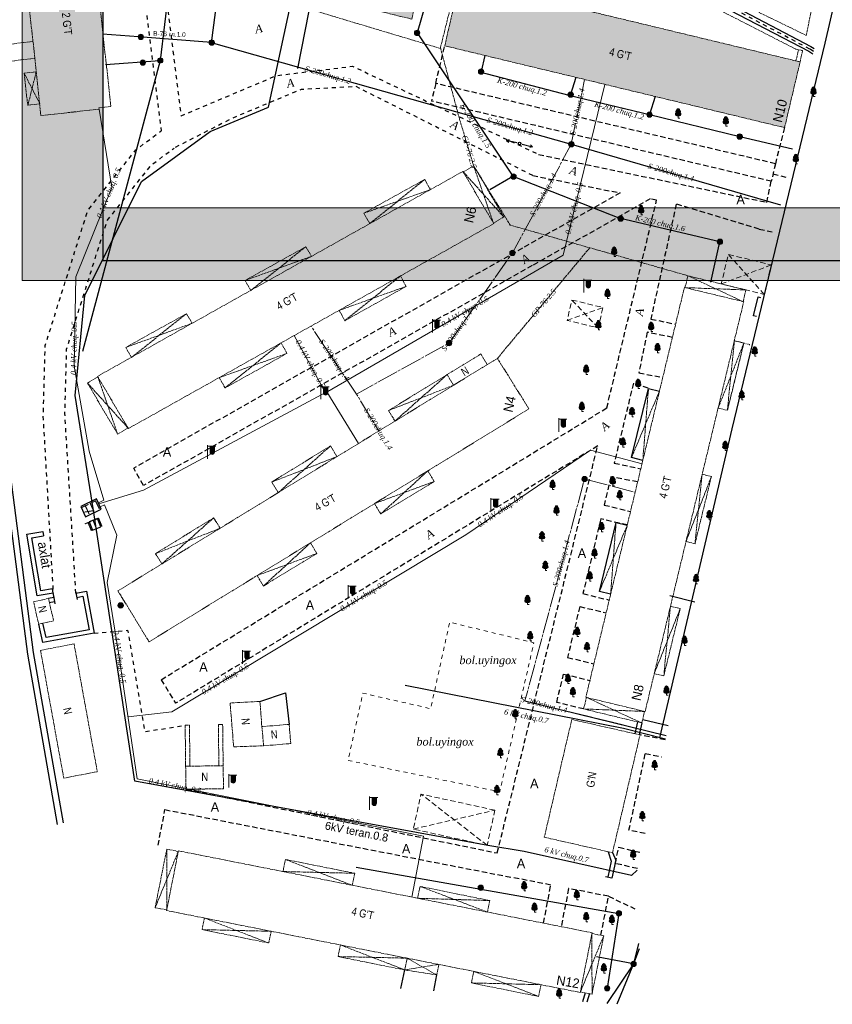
# Model space of a CAD drawing. Extents: x 352696 to 405256, y 4162769 to 4241487.
# Tile 77 of 148: x 403943 to 404094, y 4240025 to 4240208. Entities that reach past the tile are written whole.
import ezdxf
from ezdxf.enums import TextEntityAlignment as Align

# ---------------------------------------------------------------- set-up
doc = ezdxf.new("R2010")
doc.units = 0
doc.header["$LTSCALE"] = 0.5
doc.header["$MEASUREMENT"] = 0
for name, pattern in [('Auto_Street_NotBorder_Line_m1', [3, 1.5, -1.5]), ('Build_Contour_Canopy_m1', [3, 2, -1]), ('Build_Contour_Resid_m1', [1, 1, 0]), ('Commnctn_Gas_Line_Ground_m1', [1, 1, 0]), ('Commnctn_Waterpipes_Line_Unground_m1', [10, 8, -0.5, 1, -0.5]), ('Д_ТРОТ_ТРУБА', [3, 1.5, -1.5]), ('ДОРОГИ_СТРОЯЩ', [9, 8, -1]), ('ЗД_СТР_РАЗВ', [3, 2, -1]), ('Контура низ откосов  Штриховая 0.1-0.5 - - - - - - -', [0.6, 0.1, -0.5])]:
    doc.linetypes.add(name, pattern=pattern)
for name, color, linetype in [('(002) Рамка', 7, 'Continuous'), ('(004) Точки рельефа', 7, 'Continuous'), ('(007) Здания', 7, 'Continuous'), ('(013) Газ', 30, 'ИК_Газопровод -------г--------'), ('(014) Водопровод', 5, 'ИК_Водопровод -------в--------'), ('(016) Кабель', 1, 'Continuous'), ('(017) Канализация', 33, 'KANALIS_K_1'), ('(019) Связь', 3, 'ИК_КАБ_СВЯЗИ'), ('(022) Возд. Линии', 7, 'Continuous'), ('(025) Дорога', 7, 'Continuous'), ('(027) Гидрография', 7, 'Continuous'), ('(028) Гидротехн.', 7, 'Continuous'), ('(037) Контуры', 7, 'Continuous'), ('(040) Ограда', 7, 'Continuous'), ('кабель', 1, 'Continuous')]:
    doc.layers.add(name, color=color, linetype=linetype)
doc.layers.add('.', color=7, linetype='Continuous', lineweight=15)
for name, color, linetype, lineweight, true_color in [('AUTO#_ROADS_EXIST_L', 7, 'Continuous', 15, 0x000000), ('AUTO#_ROADS_MTRAL_T', 7, 'Continuous', 15, 0x000000), ('COMMN_OBJCT_CNLIZ_T', 7, 'Continuous', 15, 0x000000), ('COMMN_OBJCT_WATER_L', 7, 'Continuous', 15, 0x000000), ('COMMN_OBJCT_WATER_T', 7, 'Continuous', 15, 0x000000), ('COMMN_OBJCT_WELL#_B', 7, 'Continuous', 15, 0x000000), ('GREEN_VGTAT_#####_B', 7, 'Continuous', 15, 0x000000)]:
    doc.layers.add(name, color=color, linetype=linetype, lineweight=lineweight, true_color=true_color)
for name, color, linetype, true_color in [('BUILD_CANOP_CNTUR_P', 7, 'Continuous', 0x000000), ('BUILD_RESID_CNTUR_P', 7, 'Continuous', 0x000000), ('BUILD_RESID_TITLE_T', 7, 'Continuous', 0x000000), ('COMMN_OBJCT_ELCTR_B', 7, 'Continuous', 0x000000), ('COMMN_OBJCT_ELCTR_L', 7, 'Continuous', 0x000000), ('COMMN_OBJCT_ELCTR_T', 7, 'Continuous', 0x000000), ('COMMN_OBJCT_GAS##_L', 7, 'Continuous', 0x000000), ('COMMN_OBJCT_GAS##_T', 7, 'Continuous', 0x000000)]:
    doc.layers.add(name, color=color, linetype=linetype, true_color=true_color)
doc.styles.add('BM-431', font='txt')
doc.styles.add('P-131', font='txt')
doc.styles.add('S', font='txtwr', dxfattribs={"oblique": 15})
doc.styles.add('БМ-431 (Times New Roman К)', font='timesi.ttf', dxfattribs={"height": 1})
doc.styles.add('Р-131 (Arial Narrow)', font='ARIALN.TTF', dxfattribs={"height": 1})
doc.linetypes.add('Commnctn_Electr_Cabel_Low_Unground_m1', pattern='A,4,-2,[1,Topography.shx,S=0.7,R=45,X=0,Y=0],0.001,[1,Topography.shx,S=0.7,R=315,X=0,Y=0],8,[1,Topography.shx,S=0.7,R=135,X=0,Y=0],0.001,[1,Topography.shx,S=0.7,R=225,X=0,Y=0],-2,4', length=20.002)
doc.linetypes.add('GAZ_VOZDUSH', pattern='A,1,-2,["~",Standard,S=3,R=0,X=-1.5,Y=-1.5],-1,10', length=14)
doc.linetypes.add('KANALIS_K_1', pattern='A,1,[">",Standard,S=1.8,R=0,X=-0.9,Y=-0.9],3,-1,["К",Standard,S=1.8,R=0,X=-0.9,Y=-0.9],-1,10', length=16)
doc.linetypes.add('ИК_Водопровод -------в--------', pattern='A,9,-0.6,["В",Standard,S=1.2,R=0,X=0,Y=-0.6],-1.2', length=10.8)
doc.linetypes.add('ИК_Газопровод -------г--------', pattern='A,9,-0.6,["Г",Standard,S=1.2,R=0,X=0,Y=-0.6],-1.2', length=10.8)
doc.linetypes.add('ИК_КАБ_СВЯЗИ', pattern='A,4,["o",Standard,S=0.5,R=0,X=0,Y=-0.125],4,-2', length=10)
doc.linetypes.add('ИК_Э_КАБ_ВН', pattern='A,8,-2,["<<",Standard,S=1,R=0,X=0,Y=-0.5],8,[">>",Standard,S=1,R=0,X=-1,Y=-0.5],-2', length=20)
doc.linetypes.add('ОГРАДА_ГЛИН', pattern='A,4,["|",Standard,S=0.8,R=0,X=0,Y=-0.8],0.5,["|",Standard,S=0.8,R=0,X=0,Y=-0.8],3.5', length=8)
doc.linetypes.add('ОГРАДА_ДЕР', pattern='A,2.5,["|",Standard,S=0.8,R=0,X=0,Y=-0.8],2.5', length=5)
doc.linetypes.add('ОГРАДА_М_1М', pattern='A,2.5,["о",Standard,S=1,R=0,X=0,Y=-0.35],0.5,["0",Standard,S=0.5,R=0,X=-0.3,Y=-0.25],2.5', length=5.5)
doc.linetypes.add('ОТКОСЫ_НЕУКР', pattern='A,0.5,["|",Standard,S=1.2,R=0,X=0,Y=-1.2],1,["|",Standard,S=0.5,R=0,X=0,Y=-0.5],0.5', length=2)

# ---------------------------------------------------------------- blocks, each defined once
blk = doc.blocks.new('S1')
at = {"layer": '(022) Возд. Линии'}
for p, q in [((-2, 0), (-1.5, 0.25)), ((-2, 0), (-1.5, -0.25)), ((0, 0), (-2, 0))]:
    blk.add_line(p, q, dxfattribs=at)
blk = doc.blocks.new('S2')
at = {"layer": '(022) Возд. Линии'}
for p, q in [((0, 0), (2, 0)), ((2, 0), (1.5, 0.25)), ((2, 0), (1.5, -0.25))]:
    blk.add_line(p, q, dxfattribs=at)
blk = doc.blocks.new('SS')
at = {"layer": '(022) Возд. Линии'}
blk.add_circle((0, 0), 0.25, dxfattribs=at)
blk = doc.blocks.new('Wellinspect_m1')
at = {"layer": 'COMMN_OBJCT_WELL#_B', "linetype": 'Continuous', "lineweight": 13, "true_color": 0xfffffe}
blk.add_hatch(color=7, dxfattribs=at).paths.add_polyline_path([(-1, 0, 1), (1, 0, 1)])
at = {"layer": 'COMMN_OBJCT_WELL#_B', "color": 18, "linetype": 'Continuous', "lineweight": 13, "true_color": 0x000000}
blk.add_line((-0.71, 0.71), (0.71, -0.71), dxfattribs=at)
blk.add_circle((0, 0), 1, dxfattribs=at)
blk = doc.blocks.new('ElectricFlash1_m1')
at = {"layer": 'COMMN_OBJCT_ELCTR_B', "linetype": 'Continuous', "lineweight": 9, "true_color": 0xfffffe}
blk.add_hatch(color=7, dxfattribs=at).paths.add_polyline_path([(1.25, 2.3), (0.45, 2.3), (0.45, 1.2, 1), (1.25, 1.2)])
at = {"layer": 'COMMN_OBJCT_ELCTR_B', "color": 18, "linetype": 'Continuous', "lineweight": 9, "true_color": 0x000000}
for p, q in [((0, 0), (0, 2.5)), ((0, 2.3), (1.5, 2.3)), ((0.45, 1.2), (0.45, 2.3)), ((0.45, 2.3), (1.25, 2.3)), ((1.25, 2.3), (1.25, 1.2))]:
    blk.add_line(p, q, dxfattribs=at)
blk.add_arc((0.85, 1.2), 0.4, 180, 0, dxfattribs=at)
blk = doc.blocks.new('CharacteristicFol_m1')
at = {"layer": 'GREEN_VGTAT_#####_B', "linetype": 'Continuous', "lineweight": 13, "true_color": 0xfffffe}
h = blk.add_hatch(color=7, dxfattribs=at)
h.dxf.hatch_style = 1
h.paths.add_polyline_path([(0.7, 1.95, 0.545245), (0.49, 2.94, 0.44906), (0, 3.5, 0.44906), (-0.49, 2.94, 0.545245), (-0.7, 1.95, 0.73339), (-0.48, 0.8), (0.48, 0.8, 0.73339)])
at = {"layer": 'GREEN_VGTAT_#####_B', "color": 18, "linetype": 'Continuous', "lineweight": 13, "true_color": 0x000000}
for p, q in [((-0.48, 0.8), (0.48, 0.8)), ((0, 0), (0, 0.8)), ((0, 0), (0, 0.8)), ((0, 0), (0.6, 0))]:
    blk.add_line(p, q, dxfattribs=at)
for centre, radius, start, end in [((-0.41, 1.41), 0.612, 118.4195, 263.4433), ((-0.28, 2.38), 0.602, 111.2452, 225.6501), ((0, 3), 0.501, 90.2911, 187.0229), ((0, 3), 0.501, 352.9771, 89.7089), ((0.41, 1.41), 0.612, 276.5567, 61.5805), ((0.28, 2.38), 0.602, 314.3499, 68.7548)]:
    blk.add_arc(centre, radius, start, end, dxfattribs=at)
blk = doc.blocks.new('wewewrwerwer')
at = {"layer": '(004) Точки рельефа'}
for points in [[(403121.87, 4240125.8), (403119.76, 4240126.32), (403122.92, 4240139.15), (403124.96, 4240138.65)], [(403115.89, 4240100.96), (403113.81, 4240101.46), (403116.89, 4240114.27), (403118.98, 4240113.77)]]:
    blk.add_lwpolyline(points, dxfattribs=at)
at = {"layer": '(013) Газ', "linetype": 'GAZ_VOZDUSH'}
blk.add_lwpolyline([(403142.98, 4240152.55), (403142.44, 4240152.68), (403143.29, 4240156.19), (403143.74, 4240156.08)], dxfattribs=at)
blk.add_lwpolyline([(403142.98, 4240152.55), (403142.44, 4240152.68), (403143.29, 4240156.19), (403143.74, 4240156.08)], dxfattribs=at)
blk.add_lwpolyline([(403142.98, 4240152.55), (403142.44, 4240152.68), (403143.29, 4240156.19), (403143.74, 4240156.08)], dxfattribs=at)
at = {"layer": '(014) Водопровод', "flags": 128}
for points in [[(403057.77, 4240198.61), (403081.72, 4240320.58), (403100.52, 4240315.97), (403177.33, 4240298.14)], [(403041.68, 4240203.39), (403045.04, 4240228.79)], [(403041.68, 4240203.45), (403028.1, 4240204.47), (403021.45, 4240204.97)], [(403041.66, 4240203.42), (403108.58, 4240184.53), (403147.44, 4240173.27)], [(403099.97, 4240081.14), (403126.2, 4240074.69)]]:
    blk.add_lwpolyline(points, dxfattribs=at)
at = {"layer": '(016) Кабель', "color": 1, "linetype": 'ИК_Э_КАБ_ВН'}
blk.add_lwpolyline([(403163.64, 4240237.55), (403155.73, 4240203.32), (403138.39, 4240131.68), (403125, 4240074.28)], dxfattribs=at)
at = {"layer": '(016) Кабель', "color": 0}
for points in [[(403020.35, 4240118.66), (403017.41, 4240117.23), (403018.27, 4240115.32), (403021.21, 4240116.75), (403020.35, 4240118.66)], [(403018.97, 4240114.36), (403019.6, 4240112.82), (403021.14, 4240113.45), (403020.51, 4240114.99), (403018.97, 4240114.36)]]:
    blk.add_lwpolyline(points, dxfattribs=at)
at = {"layer": '(016) Кабель', "linetype": 'ИК_Э_КАБ_ВН'}
for points in [[(403126.06, 4240074.01), (403118.25, 4240076.01), (403077.67, 4240083.99)], [(403120.81, 4240049.67), (403119.78, 4240048.66), (403099.81, 4240053.15)]]:
    blk.add_lwpolyline(points, dxfattribs=at)
at = {"layer": '(017) Канализация', "linetype": 'KANALIS_K_1', "flags": 128}
for points in [[(403095.55, 4240259.19), (403079.9, 4240205.21), (403097.69, 4240178.58), (403117.75, 4240170.71)], [(403025.24, 4240213.83), (403033.75, 4240213.54), (403032.16, 4240200.09), (403017.71, 4240146.05)], [(403092.52, 4240201.01), (403091.8, 4240198.01)], [(403032.07, 4240200.03), (403021.99, 4240199.29)], [(403091.49, 4240197.96), (403108.1, 4240193.63), (403123.11, 4240190.03)], [(403109.39, 4240196.95), (403108.45, 4240193.76)], [(403124.18, 4240193.39), (403123.11, 4240190.03), (403139.88, 4240185.95), (403149.69, 4240183.69)], [(403097.7, 4240178.56), (403093.41, 4240176.07)]]:
    blk.add_lwpolyline(points, dxfattribs=at)
at = {"layer": '(017) Канализация'}
for points in [[(403134.51, 4240158.89), (403136.21, 4240166.4), (403117.75, 4240170.71)], [(403121.9, 4240077.65), (403126.61, 4240076.55)], [(403068.58, 4240050.22), (403117.41, 4240041.66), (403115.23, 4240027.74)]]:
    blk.add_lwpolyline(points, dxfattribs=at)
at = {"layer": '(019) Связь', "flags": 128}
for points in [[(403131.54, 4240099.48), (403126.9, 4240100.61)], [(403121.09, 4240036.03), (403120.16, 4240032.26)], [(403121.19, 4240035.04), (403120.16, 4240032.25)], [(403120.16, 4240032.26), (403115.17, 4240024.9)], [(403120.16, 4240032.27), (403117.06, 4240024.76)]]:
    blk.add_lwpolyline(points, dxfattribs=at)
at = {"layer": '(019) Связь'}
blk.add_lwpolyline([(403120.16, 4240032.26), (403113.23, 4240033.6)], dxfattribs=at)
at = {"layer": '(025) Дорога', "linetype": 'Д_ТРОТ_ТРУБА', "flags": 128}
for points in [[(403032.68, 4240216.73), (403036.03, 4240189.79)], [(403029.12, 4240212.91), (403032.34, 4240187.02)], [(403036.03, 4240189.79), (403053.79, 4240197.29), (403067.92, 4240199.01), (403102.5, 4240182.63)], [(403101.4, 4240178.71), (403068.59, 4240195.22), (403058.35, 4240194.69), (403045.49, 4240189.32), (403034.75, 4240183.82)], [(403012.37, 4240100.34), (403010.43, 4240134.05), (403010.79, 4240147.15), (403018.71, 4240172.25), (403027.66, 4240183.5), (403032.34, 4240187.02)], [(403016.49, 4240101.12), (403014.44, 4240134.48), (403014.77, 4240146.48), (403022.3, 4240170.34), (403030.47, 4240180.61), (403034.75, 4240183.82)], [(403019.87, 4240093.69), (403026.11, 4240094.23), (403029.29, 4240075.4), (403036.8, 4240076.61)]]:
    blk.add_lwpolyline(points, dxfattribs=at)
at = {"layer": '(025) Дорога', "linetype": 'ЗД_СТР_РАЗВ'}
for points in [[(403148.22, 4240187.61), (403146.52, 4240180.9), (403083.38, 4240195.81), (403085.05, 4240202.81)], [(403083.38, 4240195.81), (403082.6, 4240192.55)], [(403146.52, 4240180.9), (403145.75, 4240177.64), (403082.6, 4240192.55)], [(403102.5, 4240182.63), (403144.9, 4240173.73), (403145.75, 4240177.64)], [(403146.05, 4240179.02), (403148.54, 4240178.39)], [(403101.4, 4240178.71), (403117.65, 4240175.48), (403099.49, 4240165.22), (403027.23, 4240124.38)], [(403123.26, 4240174.37), (403101.33, 4240161.97), (403029.07, 4240121.13)], [(403032.34, 4240085.06), (403115.17, 4240135.53), (403124.44, 4240174.14), (403123.26, 4240174.37)], [(403143.5, 4240168.77), (403128.1, 4240173.41), (403123.35, 4240152.06), (403127.96, 4240151.11)], [(403143.5, 4240168.77), (403146.34, 4240168.15)], [(403127.37, 4240148.65), (403122.67, 4240149.6), (403121.13, 4240142.04), (403125.58, 4240141.21)], [(403122.88, 4240139.23), (403120.12, 4240140.15), (403116.55, 4240125.3), (403121.49, 4240124.22)], [(403036.94, 4240064.71), (403094.81, 4240052.87), (403113.48, 4240128.49), (403035.01, 4240080.67)], [(403029.07, 4240121.13), (403027.23, 4240124.38)], [(403120.91, 4240121.81), (403115.93, 4240122.74), (403114.68, 4240117.51), (403119.59, 4240116.31)], [(403118.99, 4240113.8), (403114.05, 4240114.91), (403110.73, 4240101.06), (403115.63, 4240099.86)], [(403110.15, 4240098.66), (403107.88, 4240089.2), (403112.78, 4240088.01)], [(403110.15, 4240098.66), (403115.06, 4240097.48)], [(403110.87, 4240079.63), (403105.87, 4240080.83), (403107.14, 4240086.11), (403112.03, 4240084.92)], [(403032.34, 4240085.06), (403035.01, 4240080.67)], [(403126.03, 4240073.88), (403121.35, 4240074.81)], [(403122.28, 4240056.46), (403119.3, 4240057.09), (403122.33, 4240071.38), (403125.35, 4240070.74)], [(403031.76, 4240054.3), (403033.05, 4240060.92), (403097.67, 4240048.31)], [(403120.88, 4240049.97), (403116.72, 4240050.93), (403117.42, 4240053.92), (403121.52, 4240052.95)], [(403103.41, 4240039.84), (403104.77, 4240046.92), (403097.67, 4240048.31)], [(403114.08, 4240037.58), (403115.49, 4240044.83), (403108.07, 4240046.27), (403106.7, 4240039.19)], [(403115.49, 4240044.83), (403120.39, 4240042.51)]]:
    blk.add_lwpolyline(points, dxfattribs=at)
at = {"layer": '(025) Дорога'}
for points in [[(403076.87, 4240027.68), (403077.62, 4240031.14)], [(403083.01, 4240027.24), (403083.57, 4240030.21)]]:
    blk.add_lwpolyline(points, dxfattribs=at)
at = {"layer": '(027) Гидрография'}
for points in [[(403136.5, 4240210.26), (403152.75, 4240201.82), (403153.49, 4240201.33)], [(403136.94, 4240211.16), (403153.13, 4240202.68), (403153.69, 4240202.3)]]:
    blk.add_lwpolyline(points, dxfattribs=at)
at = {"layer": '(027) Гидрография', "color": 3, "linetype": 'Д_ТРОТ_ТРУБА'}
blk.add_lwpolyline([(403153.57, 4240201.74), (403152.89, 4240202.2), (403136.99, 4240210.6)], dxfattribs=at)
at = {"layer": '(028) Гидротехн.', "color": 3}
for points in [[(403027.61, 4240378.33), (403028.94, 4240365.99), (403026.82, 4240339.57), (403025.56, 4240331.51), (403018.89, 4240314.15), (403008.58, 4240276.13), (402993.92, 4240226.35), (402994.01, 4240223.28), (402993.97, 4240213.19), (402994.01, 4240207.22), (402994.99, 4240198.25), (402997.64, 4240174.12), (403008.57, 4240090.14), (403014.1, 4240058.5)], [(403026.53, 4240378.01), (403027.86, 4240365.67), (403025.74, 4240339.25), (403024.47, 4240331.18), (403017.81, 4240313.82), (403007.5, 4240275.81), (402992.84, 4240226.03), (402992.92, 4240222.96), (402992.88, 4240212.87), (402992.92, 4240206.89), (402993.91, 4240197.92), (402996.55, 4240173.8), (403007.49, 4240089.82), (403013.02, 4240058.18)]]:
    blk.add_lwpolyline(points, dxfattribs=at)
at = {"layer": '(037) Контуры', "linetype": 'Контура низ откосов  Штриховая 0.1-0.5 - - - - - - -'}
blk.add_lwpolyline([(403140.65, 4240147.6), (403141.85, 4240147.3)], dxfattribs=at)
at = {"layer": '(040) Ограда', "linetype": 'ОГРАДА_ДЕР', "flags": 128}
for points in [[(403012.26, 4240101.12), (403009.3, 4240100.63), (403007.4, 4240112.09), (403010.36, 4240112.58)], [(403016.49, 4240101.12), (403018.45, 4240101.5), (403019.87, 4240093.69), (403010.36, 4240091.96), (403009.58, 4240095.37)], [(403012.37, 4240100.34), (403011.39, 4240100.15)], [(403012.3, 4240100.73), (403012.6, 4240099.16)], [(403016.41, 4240101.52), (403016.71, 4240099.95)], [(403012.52, 4240099.55), (403011.54, 4240099.36)]]:
    blk.add_lwpolyline(points, dxfattribs=at)
at = {"layer": '(040) Ограда', "flags": 128}
for points in [[(403012.13, 4240101.91), (403009.96, 4240101.55), (403008.32, 4240111.43), (403010.49, 4240111.79)], [(403010.36, 4240112.58), (403010.49, 4240111.79)], [(403016.64, 4240100.34), (403017.81, 4240100.56), (403018.94, 4240094.33), (403010.97, 4240092.89), (403010.36, 4240095.55)], [(403012.26, 4240101.12), (403012.13, 4240101.91)]]:
    blk.add_lwpolyline(points, dxfattribs=at)
at = {"layer": '(040) Ограда', "linetype": 'ОГРАДА_М_1М', "flags": 128}
blk.add_lwpolyline([(403050.71, 4240081.04), (403055.45, 4240082.61), (403056.11, 4240076.76)], dxfattribs=at)
at = {"layer": '(040) Ограда', "linetype": 'ОГРАДА_ГЛИН'}
for points in [[(403120.9, 4240077.22), (403120.39, 4240075.02)], [(403121.68, 4240077.03), (403121.17, 4240074.84)], [(403116.24, 4240052.93), (403116.85, 4240051.56), (403116.12, 4240048.21), (403114.94, 4240048.47)], [(403115.46, 4240053.11), (403115.99, 4240051.35), (403115.34, 4240048.38)], [(403111.93, 4240026.74), (403111.48, 4240025.17)]]:
    blk.add_lwpolyline(points, dxfattribs=at)
at = {"layer": '(040) Ограда', "linetype": 'ОТКОСЫ_НЕУКР'}
blk.add_lwpolyline([(403111.14, 4240026.9), (403110.66, 4240025.23)], dxfattribs=at)
at = {"layer": 'AUTO#_ROADS_EXIST_L', "color": 18, "linetype": 'Auto_Street_NotBorder_Line_m1', "lineweight": 15, "true_color": 0x000000, "flags": 128}
blk.add_lwpolyline([(403067.09, 4240070.07), (403095.27, 4240064.24), (403101.62, 4240091.93), (403085.96, 4240095.73), (403082.44, 4240079.68), (403069.83, 4240082.55), (403067.09, 4240070.07)], dxfattribs=at)
at = {"layer": 'BUILD_CANOP_CNTUR_P', "color": 18, "linetype": 'Build_Contour_Canopy_m1', "lineweight": 13, "true_color": 0x000000, "flags": 128}
for points in [[(403136.44, 4240158.58), (403144.43, 4240156.64), (403145.76, 4240162.11), (403137.78, 4240164.06)], [(403108.7, 4240155.58), (403114.47, 4240154.19), (403113.56, 4240150.42), (403107.79, 4240151.81)], [(403094.37, 4240060.82), (403080.63, 4240063.81), (403079.21, 4240057.3), (403092.94, 4240054.3)]]:
    blk.add_lwpolyline(points, close=True, dxfattribs=at)
for points in [[(403137.78, 4240164.06), (403144.43, 4240156.64)], [(403145.76, 4240162.11), (403136.44, 4240158.58)], [(403113.56, 4240150.42), (403108.7, 4240155.58)], [(403107.79, 4240151.81), (403114.47, 4240154.19)], [(403092.94, 4240054.3), (403080.63, 4240063.81)], [(403079.21, 4240057.3), (403094.37, 4240060.82)]]:
    blk.add_lwpolyline(points, dxfattribs=at)
at = {"layer": 'BUILD_RESID_CNTUR_P', "color": 18, "linetype": 'Build_Contour_Resid_m1', "lineweight": 13, "true_color": 0x000000}
for points in [[(403017.63, 4240220.46), (403019.85, 4240220.7), (403022.98, 4240191.53), (403020.76, 4240191.29), (403020.79, 4240191.03), (403009.99, 4240189.85), (403006.8, 4240219.54), (403017.6, 4240220.72)], [(403085.05, 4240202.81), (403087.88, 4240215.02), (403151.11, 4240199.83), (403148.22, 4240187.61)], [(403122.3, 4240079.14), (403140.62, 4240155.27), (403129.6, 4240157.92), (403111.28, 4240081.79)], [(403033.35, 4240042.18), (403035.55, 4240053.27), (403112.44, 4240038.05), (403110.24, 4240026.96)]]:
    blk.add_lwpolyline(points, close=True, dxfattribs=at)
for points in [[(403153.67, 4240211.68), (403152.24, 4240204.75), (403143.51, 4240208.99), (403144.47, 4240213.59)], [(403008.51, 4240203.63), (403001.79, 4240202.81), (403002.17, 4240199.68), (403008.85, 4240200.49)], [(403150.31, 4240202.19), (403150.79, 4240202.08), (403151.57, 4240201.91), (403151.11, 4240199.83)], [(403150.79, 4240202.08), (403150.33, 4240200)], [(403009.12, 4240197.99), (403006.86, 4240197.73), (403007.54, 4240191.77), (403009.76, 4240192.02)], [(403009.8, 4240192.03), (403006.86, 4240197.73)], [(403007.55, 4240191.71), (403009.12, 4240197.99)], [(403094.16, 4240169.78), (403088.43, 4240179.48), (403020.51, 4240141.41), (403026.24, 4240131.71), (403094.16, 4240169.78)], [(403094.1, 4240169.88), (403096.03, 4240171.02), (403090.42, 4240180.52), (403088.49, 4240179.38)], [(403088.49, 4240179.38), (403096.03, 4240171.02)], [(403094.1, 4240169.88), (403090.42, 4240180.52)], [(403071.12, 4240169.78), (403070.02, 4240171.71), (403081.32, 4240177.98), (403082.4, 4240176.1)], [(403071.12, 4240169.78), (403081.32, 4240177.98)], [(403082.4, 4240176.1), (403070.02, 4240171.71)], [(403048.99, 4240157.37), (403047.94, 4240159.22), (403059.24, 4240165.49), (403060.28, 4240163.7)], [(403048.99, 4240157.37), (403059.24, 4240165.49)], [(403060.28, 4240163.7), (403047.94, 4240159.22)], [(403065.42, 4240153.67), (403066.49, 4240151.75), (403077.89, 4240158.12), (403076.81, 4240160.05)], [(403066.49, 4240151.75), (403076.81, 4240160.05)], [(403140.51, 4240155.29), (403141.04, 4240157.46), (403130.24, 4240160.09), (403129.71, 4240157.89)], [(403130.24, 4240160.09), (403140.51, 4240155.29)], [(403077.89, 4240158.12), (403065.42, 4240153.67)], [(403141.04, 4240157.46), (403129.71, 4240157.89)], [(403026.8, 4240144.93), (403025.75, 4240146.78), (403037.05, 4240153.05), (403038.08, 4240151.26)], [(403026.8, 4240144.93), (403037.05, 4240153.05)], [(403038.08, 4240151.26), (403025.75, 4240146.78)], [(403138.88, 4240148.03), (403140.65, 4240147.6), (403137.6, 4240135.1), (403135.87, 4240135.52)], [(403137.6, 4240135.1), (403140.65, 4240147.6), (403138.88, 4240148.03)], [(403138.88, 4240148.03), (403137.6, 4240135.1)], [(403043.14, 4240141.18), (403044.21, 4240139.25), (403055.73, 4240145.67), (403054.64, 4240147.63)], [(403044.21, 4240139.25), (403054.64, 4240147.63)], [(403140.65, 4240147.6), (403135.87, 4240135.52)], [(403100.71, 4240135.37), (403094.84, 4240144.75), (403024.3, 4240101.56), (403030.1, 4240092.1), (403100.71, 4240135.37)], [(403055.73, 4240145.67), (403043.14, 4240141.18)], [(403092.96, 4240143.6), (403091.76, 4240145.56), (403085.5, 4240141.73)], [(403020.57, 4240141.31), (403018.64, 4240140.17), (403024.25, 4240130.67), (403026.18, 4240131.81)], [(403020.57, 4240141.31), (403024.25, 4240130.67)], [(403075.81, 4240133.1), (403074.61, 4240135.07), (403085.5, 4240141.73), (403086.7, 4240139.77)], [(403075.81, 4240133.1), (403085.5, 4240141.73)], [(403026.18, 4240131.81), (403018.64, 4240140.17)], [(403086.7, 4240139.77), (403074.61, 4240135.07)], [(403119.76, 4240126.32), (403124.96, 4240138.65)], [(403121.87, 4240125.8), (403122.92, 4240139.15)], [(403137.6, 4240135.1), (403135.87, 4240135.52)], [(403054.11, 4240119.81), (403052.9, 4240121.77), (403063.81, 4240128.49), (403065.04, 4240126.5)], [(403063.81, 4240128.49), (403054.11, 4240119.81)], [(403052.9, 4240121.77), (403065.04, 4240126.5)], [(403071.99, 4240117.77), (403073.17, 4240115.84), (403083.09, 4240121.89), (403081.9, 4240123.84)], [(403073.17, 4240115.84), (403081.9, 4240123.84)], [(403134.62, 4240122.81), (403129.9, 4240110.72)], [(403131.57, 4240110.31), (403134.62, 4240122.81), (403132.91, 4240123.23)], [(403132.91, 4240123.23), (403131.57, 4240110.31)], [(403083.09, 4240121.89), (403071.99, 4240117.77)], [(403032.46, 4240106.56), (403031.28, 4240108.47), (403042.09, 4240115.13), (403043.29, 4240113.19)], [(403032.46, 4240106.56), (403042.09, 4240115.13)], [(403043.28, 4240113.18), (403031.28, 4240108.47)], [(403113.81, 4240101.46), (403118.98, 4240113.77)], [(403115.89, 4240100.96), (403116.89, 4240114.27)], [(403050.17, 4240104.4), (403051.35, 4240102.46), (403061.27, 4240108.51), (403060.08, 4240110.47)], [(403051.35, 4240102.46), (403060.08, 4240110.47)], [(403131.57, 4240110.31), (403129.9, 4240110.72)], [(403061.27, 4240108.51), (403050.17, 4240104.4)], [(403009.58, 4240095.37), (403008.62, 4240099.51), (403011.39, 4240100.15), (403012.35, 4240096.01), (403009.58, 4240095.37)], [(403125.77, 4240085.76), (403128.82, 4240098.26), (403127.01, 4240098.7)], [(403127.01, 4240098.7), (403125.77, 4240085.76)], [(403128.82, 4240098.26), (403124, 4240086.2)], [(403016.15, 4240091.71), (403020.47, 4240067.97), (403014.23, 4240066.77), (403009.91, 4240090.51), (403016.15, 4240091.71)], [(403125.77, 4240085.76), (403124, 4240086.19)], [(403051.05, 4240076.34), (403050.71, 4240081.04), (403045.15, 4240080.72), (403045.82, 4240072.58), (403051.39, 4240072.78)], [(403122.19, 4240079.16), (403121.68, 4240077.03), (403110.87, 4240079.63), (403111.38, 4240081.77)], [(403121.68, 4240077.03), (403111.38, 4240081.77)], [(403110.87, 4240079.63), (403122.19, 4240079.16)], [(403036.8, 4240076.61), (403037.6, 4240076.62)], [(403036.8, 4240076.61), (403036.89, 4240068.99)], [(403037.6, 4240076.62), (403037.69, 4240069)], [(403037.6, 4240076.62), (403037.69, 4240069)], [(403043.77, 4240076.75), (403042.97, 4240076.74)], [(403042.97, 4240076.74), (403043.07, 4240069.07)], [(403043.77, 4240076.75), (403043.87, 4240069.08)], [(403051.39, 4240072.78), (403056.45, 4240073.2), (403056.11, 4240076.76), (403051.05, 4240076.34), (403051.39, 4240072.78)], [(403103.56, 4240055.79), (403116.24, 4240052.93), (403121.35, 4240074.81), (403108.67, 4240077.67), (403103.56, 4240055.79)], [(403036.89, 4240068.99), (403036.94, 4240064.71), (403043.92, 4240064.8), (403043.87, 4240069.08), (403036.89, 4240068.99)], [(403033.37, 4240042.29), (403031.22, 4240042.71), (403033.38, 4240053.59), (403035.53, 4240053.16)], [(403031.22, 4240042.71), (403035.53, 4240053.16)], [(403033.38, 4240053.59), (403033.37, 4240042.29)], [(403054.99, 4240049.42), (403055.44, 4240051.67), (403068.31, 4240049.1), (403067.87, 4240046.87)], [(403055.44, 4240051.67), (403067.87, 4240046.87)], [(403068.31, 4240049.1), (403054.99, 4240049.42)], [(403080.01, 4240044.47), (403080.46, 4240046.66), (403093.43, 4240044.02), (403093, 4240041.9)], [(403080.46, 4240046.66), (403093, 4240041.9)], [(403093.43, 4240044.02), (403080.01, 4240044.47)], [(403040.37, 4240040.79), (403039.94, 4240038.63), (403052.34, 4240036.15), (403052.78, 4240038.34)], [(403040.37, 4240040.79), (403052.34, 4240036.15)], [(403052.78, 4240038.33), (403039.94, 4240038.63)], [(403110.26, 4240027.07), (403112.43, 4240026.64), (403114.6, 4240037.48), (403112.41, 4240037.91)], [(403114.6, 4240037.48), (403110.26, 4240027.07)], [(403112.43, 4240026.64), (403112.41, 4240037.91)], [(403065.65, 4240035.79), (403065.22, 4240033.63), (403077.62, 4240031.14), (403078.06, 4240033.33)], [(403065.65, 4240035.79), (403077.62, 4240031.14)], [(403078.06, 4240033.33), (403065.22, 4240033.63)], [(403083.57, 4240030.21), (403078.06, 4240033.33)], [(403077.62, 4240031.14), (403083.88, 4240032.18)], [(403077.62, 4240031.14), (403083.57, 4240030.21), (403083.96, 4240032.16)], [(403090.43, 4240030.88), (403090, 4240028.73), (403102.51, 4240026.22), (403102.95, 4240028.4)], [(403090.43, 4240030.88), (403102.51, 4240026.22)], [(403102.95, 4240028.4), (403090, 4240028.73)]]:
    blk.add_lwpolyline(points, dxfattribs=at)
at = {"layer": 'COMMN_OBJCT_ELCTR_L', "color": 1, "linetype": 'Commnctn_Electr_Cabel_Low_Unground_m1', "lineweight": 15, "true_color": 0xff0000, "flags": 128}
for points in [[(403062.89, 4240138.34), (403107.08, 4240163.91), (403114.82, 4240195.65)], [(403020.68, 4240117.93), (403021.7, 4240118.39), (403018.98, 4240127.49), (403016.19, 4240143.28), (403016.47, 4240159.9), (403023.14, 4240176.47), (403020.79, 4240191.03)], [(403062.89, 4240138.34), (403057.07, 4240148.99)], [(403020.78, 4240117.71), (403029.08, 4240120.26), (403063.12, 4240138.52), (403069.01, 4240128.94)], [(403121.72, 4240125.15), (403112.14, 4240127.67), (403088.98, 4240111.95), (403034.3, 4240079.09), (403026.22, 4240078.18)], [(403021.02, 4240117.17), (403021.83, 4240117.57), (403024.1, 4240111.88), (403022.32, 4240103.1), (403024.38, 4240090.08), (403027.9, 4240066.65), (403081.11, 4240056.01), (403078.95, 4240044.68)]]:
    blk.add_lwpolyline(points, dxfattribs=at)
at = {"layer": 'COMMN_OBJCT_GAS##_L', "color": 30, "linetype": 'Commnctn_Gas_Line_Ground_m1', "lineweight": 15, "true_color": 0xff7d00, "flags": 128}
for points in [[(403130.24, 4240160.1), (403112.01, 4240165.29), (403097.22, 4240169.5), (403090.42, 4240180.52), (403087.88, 4240188.94), (403084.25, 4240202.41), (403091.59, 4240231.93), (403121.14, 4240217.11), (403150.31, 4240202.19)], [(403084.28, 4240202.31), (403060.66, 4240209.39), (403042.18, 4240214.24), (403041.62, 4240228.43)], [(403112.01, 4240165.29), (403094.84, 4240144.75)]]:
    blk.add_lwpolyline(points, dxfattribs=at)
at = {"layer": 'COMMN_OBJCT_WATER_L', "color": 5, "linetype": 'Commnctn_Waterpipes_Line_Unground_m1', "lineweight": 15, "true_color": 0x0000ff, "flags": 128}
for points in [[(403108.57, 4240184.54), (403111.06, 4240196.55)], [(403147.44, 4240173.27), (403108.58, 4240184.53), (403097.63, 4240164.34), (403085.85, 4240147.58), (403068.64, 4240138.11), (403072.79, 4240131.25)], [(403068.64, 4240138.11), (403060.2, 4240150.74)], [(403126.2, 4240074.69), (403099.97, 4240081.14), (403111.04, 4240122.34), (403120.44, 4240119.86)]]:
    blk.add_lwpolyline(points, dxfattribs=at)
at = {"layer": 'кабель', "color": 1, "linetype": 'ИК_Э_КАБ_ВН'}
for points in [[(403018.14, 4240116.22), (403019.78, 4240116.46), (403016.33, 4240137.84), (403018.16, 4240156.44), (403028.67, 4240177.63), (403041.46, 4240186.91), (403052.28, 4240191.39), (403059.45, 4240224.8), (403070.42, 4240255.8), (403082.05, 4240311.94), (403085.43, 4240326.35), (403096.92, 4240323.35), (403102.4, 4240350.3), (403095.4, 4240351.69), (403095.4, 4240351.69)], [(403099.81, 4240053.15), (403093.05, 4240054.26), (403027.42, 4240066.23), (403019.78, 4240116.46)]]:
    blk.add_lwpolyline(points, dxfattribs=at)
at = {"layer": '(022) Возд. Линии', "rotation": 346.4582225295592}
for name, p in [('S1', (403098.48, 4240184.78)), ('S2', (403099.45, 4240184.54))]:
    blk.add_blockref(name, p, dxfattribs=at)
at = {"layer": '(022) Возд. Линии'}
blk.add_blockref('SS', (403098.97, 4240184.66), dxfattribs=at)
at = {"layer": 'COMMN_OBJCT_ELCTR_B', "color": 18, "true_color": 0x000000}
for p in [(403110.89, 4240157), (403082.75, 4240149.53), (403062.04, 4240137.14), (403106.26, 4240131.13), (403040.98, 4240126.11), (403093.65, 4240116.29), (403067.08, 4240100.13), (403047.45, 4240088.03), (403044.9, 4240065.04), (403071.09, 4240060.89)]:
    blk.add_blockref('ElectricFlash1_m1', p, dxfattribs=at)
at = {"layer": 'COMMN_OBJCT_WELL#_B', "color": 18, "true_color": 0x000000, "xscale": 0.5, "yscale": 0.5, "zscale": 0.5}
for p in [(403028.56, 4240204.47), (403079.91, 4240205.21), (403041.74, 4240203.41), (403028.93, 4240199.69), (403032.16, 4240200.08), (403091.8, 4240198.01), (403108.46, 4240193.75), (403123.11, 4240190.03), (403139.88, 4240185.95), (403108.58, 4240184.53), (403097.84, 4240178.51), (403117.75, 4240170.71), (403136.21, 4240166.4), (403136.21, 4240166.4), (403097.64, 4240164.33), (403085.85, 4240147.58), (403111.05, 4240122.33), (403024.81, 4240098.86), (403091.75, 4240046.42), (403117.42, 4240041.66), (403120.16, 4240032.26), (403120.16, 4240032.26), (403115.24, 4240027.74), (403115.24, 4240027.74)]:
    blk.add_blockref('Wellinspect_m1', p, dxfattribs=at)
at = {"layer": 'GREEN_VGTAT_#####_B', "color": 18, "true_color": 0x000000, "xscale": 0.5, "yscale": 0.5, "zscale": 0.5}
for p in [(403153.58, 4240193.41), (403128.44, 4240189.38), (403137.31, 4240187.9), (403150.31, 4240180.9), (403121.57, 4240171.39), (403116.53, 4240163.7), (403115.31, 4240155.86), (403113.61, 4240150.03), (403123.41, 4240149.74), (403124.62, 4240145.79), (403142.67, 4240145.17), (403111.34, 4240141.78), (403120.99, 4240139.15), (403140.25, 4240137.02), (403110.53, 4240134.87), (403119.86, 4240133.9), (403118.18, 4240128.26), (403137.2, 4240127.63), (403105.1, 4240120.37), (403116.28, 4240121.05), (403117.57, 4240118.46), (403105.83, 4240115.6), (403134.23, 4240114.75), (403114.2, 4240112.54), (403103.13, 4240110.82), (403112.9, 4240107.64), (403103.75, 4240105.33), (403112, 4240103.38), (403131.76, 4240102.89), (403100.43, 4240099), (403109.69, 4240093.06), (403100.95, 4240092.26), (403129.61, 4240091.44), (403111.5, 4240090.24), (403107.96, 4240084.34), (403126.26, 4240082.16), (403108.88, 4240081.88), (403098.17, 4240077.78), (403095.39, 4240070.56), (403124.07, 4240068.32), (403094.76, 4240063.69), (403121.78, 4240058.85), (403120.08, 4240051.69), (403099.8, 4240045.83), (403109.62, 4240044.19), (403101.72, 4240041.85), (403111.36, 4240040.09), (403116.13, 4240039.57), (403114.64, 4240030.57), (403106.31, 4240025.89)]:
    blk.add_blockref('CharacteristicFol_m1', p, dxfattribs=at)
at = {"layer": '(007) Здания', "style": 'P-131'}
for s, rotation, p in [('N10', 75.4974, (403147.68, 4240188.44)), ('N6', 77.1013, (403090.31, 4240169.78)), ('N4', 77.1013, (403097.61, 4240134.61)), ('axlat', 279.4137, (403009.39, 4240110.52)), ('N8', 77.1013, (403121.43, 4240081.02)), ('N12', 350.437, (403105.7, 4240028.43))]:
    blk.add_text(s, height=1.75, rotation=rotation, dxfattribs=at).set_placement(p)
at = {"layer": '(014) Водопровод', "color": 0, "linetype": 'Continuous', "style": 'BM-431'}
blk.add_text('В-76 гл.1.0', height=0.875, rotation=357.5001, dxfattribs=at).set_placement((403030.84, 4240204.68))
at = {"layer": '(016) Кабель', "color": 0, "style": 'P-131'}
for rotation, p in [(25.938, (403018.31, 4240115.54)), (22.249, (403018.72, 4240112.43))]:
    blk.add_text('ТП', height=1.76, rotation=rotation, dxfattribs=at).set_placement(p)
at = {"layer": '(025) Дорога', "linetype": 'ДОРОГИ_СТРОЯЩ', "style": 'BM-431'}
for p in [(403139.27, 4240173.38), (403032.65, 4240126.5), (403109.77, 4240107.69), (403059.21, 4240098.04), (403039.42, 4240086.55), (403100.92, 4240064.91), (403041.55, 4240060.54), (403077.1, 4240052.78), (403098.45, 4240050.05)]:
    blk.add_text('A', height=1.75, dxfattribs=at).set_placement(p)
at = {"color": 7, "style": 'S', "oblique": 15, "flags": 8}
blk.add_attdef('SK', (403148.11, 4240555.26), '', height=2, dxfattribs=at)
at = {"layer": 'AUTO#_ROADS_MTRAL_T', "color": 18, "true_color": 0x000000, "style": 'БМ-431 (Times New Roman К)'}
for rotation, p in [(12.1601, (403050.62, 4240205.24)), (12.5337, (403056.51, 4240195.14)), (332.4348, (403086.57, 4240187.42)), (345.4617, (403108.78, 4240178.85)), (33.9646, (403100.43, 4240162.62)), (80.637, (403121.99, 4240153.22)), (25.5041, (403075.56, 4240149.04)), (43.2697, (403115.32, 4240131.6)), (34.6212, (403082.68, 4240111.47))]:
    blk.add_text('A', height=1.5, rotation=rotation, dxfattribs=at).set_placement(p, align=Align.CENTER)
for p in [(403087.78, 4240087.95), (403079.79, 4240072.82)]:
    blk.add_text('bol.uyingox', height=1.5, dxfattribs=at).set_placement(p)
at = {"layer": 'BUILD_RESID_TITLE_T', "color": 18, "true_color": 0x000000, "style": 'Р-131 (Arial Narrow)'}
for s, rotation, p in [("2 G'T", 276.1245, (403013.88, 4240208.9)), ("4 G'T", 346.4916, (403115.51, 4240201.04)), ("4 G'T", 29.2722, (403054.26, 4240153.68)), ('N', 31.4782, (403088.67, 4240141.39)), ("4 G'T", 76.5153, (403126.29, 4240118.61)), ("4 G'T", 29.2722, (403061.39, 4240116.3)), ('N', 283.0097, (403009.43, 4240098.58)), ('N', 283.0097, (403014.09, 4240079.7)), ('N', 274.7271, (403047.25, 4240077.84)), ('N', 4.7449, (403052.79, 4240074.11)), ("G'N", 80.3499, (403112.8, 4240064.94)), ("4 G'T", 347.6247, (403067.62, 4240041.36))]:
    blk.add_text(s, height=1.5, rotation=rotation, dxfattribs=at).set_placement(p)
blk.add_text('N', height=1.5, dxfattribs=at).set_placement((403039.82, 4240066.27))
at = {"layer": 'COMMN_OBJCT_CNLIZ_T', "color": 18, "linetype": 'Continuous', "true_color": 0x000000, "style": 'БМ-431 (Times New Roman К)'}
for s, rotation, p in [('K-200 chuq.1.2', 344.8416, (403094.72, 4240195.98)), ('K-200 chuq.1.5', 301.8352, (403087.88, 4240191.72)), ('K-200 chuq.1.2', 344.8416, (403112.8, 4240191.54)), ('K-200 chuq.1.6', 347.0427, (403120.38, 4240170.44))]:
    blk.add_text(s, height=1, rotation=rotation, dxfattribs=at).set_placement(p)
at = {"layer": 'COMMN_OBJCT_ELCTR_T', "color": 18, "linetype": 'Continuous', "true_color": 0x000000, "style": 'БМ-431 (Times New Roman К)'}
for rotation, p in [(68.0607, (403022.72, 4240175.42)), (76.3054, (403109.2, 4240172.6)), (30.0482, (403088.86, 4240153.36)), (89.0459, (403016.25, 4240146.63)), (298.6479, (403059.98, 4240143.67)), (34.1677, (403095.51, 4240116.38)), (31.0063, (403070.03, 4240100.56)), (278.548, (403024.5, 4240089.25)), (31.0063, (403044.32, 4240085.1)), (348.6887, (403034.91, 4240065.25)), (348.6887, (403064.32, 4240059.37))]:
    blk.add_text('0.4 kV chuq. 0.5', height=1, rotation=rotation, dxfattribs=at).set_placement(p, align=Align.MIDDLE)
for rotation, p in [(348.104, (403096.02, 4240078.64)), (345.8255, (403103.51, 4240053.08))]:
    blk.add_text('6 kV chuq.0.7', height=1, rotation=rotation, dxfattribs=at).set_placement(p)
at = {"layer": 'COMMN_OBJCT_GAS##_T', "color": 18, "linetype": 'Continuous', "true_color": 0x000000, "style": 'БМ-431 (Times New Roman К)'}
for rotation, p in [(286.8061, (403089.63, 4240183.12)), (50.1097, (403103.42, 4240155.02))]:
    blk.add_text('GP-76 2.5', height=1, rotation=rotation, dxfattribs=at).set_placement(p, align=Align.MIDDLE)
at = {"layer": 'COMMN_OBJCT_WATER_T', "color": 18, "linetype": 'Continuous', "true_color": 0x000000, "style": 'БМ-431 (Times New Roman К)'}
for s, rotation, p in [('S-200chuq.1.2', 343.8358, (403063.31, 4240197.28)), ('S-200chuq.1.4', 78.2778, (403109.82, 4240190.55)), ('S-200chuq.1.2', 343.8358, (403097.15, 4240187.73)), ('S-200chuq.1.4', 343.8358, (403127.08, 4240179.17)), ('S-200chuq.1.4', 61.5263, (403103.46, 4240175.09)), ('S-200chuq.1.4', 54.8989, (403087.41, 4240149.8)), ('S-200chuq.1.4', 303.7298, (403064.42, 4240144.43)), ('S-200chuq.1.4', 301.2335, (403072.6, 4240131.58)), ('S-200chuq.1.4', 74.962, (403106.82, 4240106.63)), ('S-200chuq.1.4', 346.1754, (403103.47, 4240080.28))]:
    blk.add_text(s, height=1, rotation=rotation, dxfattribs=at).set_placement(p, align=Align.MIDDLE)
at = {"layer": 'кабель', "color": 18, "lineweight": 30, "true_color": 0x000000, "style": 'BM-431'}
blk.add_text('6kV teran.0.8', height=1.5, rotation=348.5486, dxfattribs=at).set_placement((403068.67, 4240056.83), align=Align.MIDDLE_CENTER)
blk = doc.blocks.new('rw32234324324324')
at = {"layer": '.'}
h = blk.add_hatch(color=41, dxfattribs=at)
h.dxf.hatch_style = 1
h.paths.add_polyline_path([(403591.26, 4240332.78), (403593.82, 4240344.55), (403535.09, 4240357.25), (403532.64, 4240345.31)])
h.paths.add_polyline_path([(403635.76, 4240323.05), (403637.05, 4240329.43), (403637.29, 4240329.38), (403638.43, 4240334.64), (403609.16, 4240340.97), (403606.56, 4240328.95)])
h.paths.add_polyline_path([(403637.05, 4240329.43), (403666.52, 4240322.89), (403664.12, 4240311.03), (403634.65, 4240317.57)])
h.paths.add_polyline_path([(403669.51, 4240335.35), (403681.23, 4240332.59), (403677.84, 4240316.79), (403677.7, 4240316.82), (403674.6, 4240303.23), (403664.18, 4240305.54), (403668.51, 4240324.51), (403667.51, 4240324.7)])
h.paths.add_polyline_path([(403659.37, 4240292.68), (403670.35, 4240290.4), (403654.42, 4240213.8), (403643.44, 4240216.08)])
h.paths.add_polyline_path([(403583.07, 4240274.78), (403576.78, 4240245.53), (403588.44, 4240243.25), (403594.73, 4240272.5)])
h.paths.add_polyline_path([(403572.37, 4240237.63), (403585.55, 4240234.42), (403578.91, 4240207.77), (403565.73, 4240210.98)])
h.paths.add_polyline_path([(403584.66, 4240305.1), (403578.37, 4240275.85), (403589.67, 4240273.63), (403590.89, 4240279.32), (403596.29, 4240278.28), (403598.44, 4240290.37), (403593.73, 4240291.17), (403595.96, 4240302.88)])
h.paths.add_polyline_path([(403585.05, 4240202.81), (403587.88, 4240215.02), (403651.11, 4240199.83), (403648.22, 4240187.61)])
h.paths.add_polyline_path([(403609.98, 4240297.66), (403615.44, 4240296.5), (403614.19, 4240290.63), (403608.73, 4240291.79)])
h.paths.add_polyline_path([(403601.48, 4240257.72), (403622, 4240253.62), (403623.19, 4240259.58), (403607.57, 4240262.7), (403608.61, 4240268.92), (403609.77, 4240268.73), (403611.4, 4240276.88), (403605.81, 4240278.07)])
h.paths.add_polyline_path([(403629, 4240289.47), (403629.83, 4240293.46), (403623.87, 4240294.7), (403623.04, 4240290.71)])
at = {"layer": '(007) Здания'}
blk.add_lwpolyline([(403583.07, 4240274.78), (403576.78, 4240245.53), (403588.44, 4240243.25), (403594.73, 4240272.5), (403583.07, 4240274.78)], dxfattribs=at)
at = {"layer": 'BUILD_RESID_CNTUR_P', "color": 18, "linetype": 'Build_Contour_Resid_m1', "lineweight": 13, "true_color": 0x000000}
for points in [[(403591.26, 4240332.78), (403593.82, 4240344.55), (403535.09, 4240357.25), (403532.64, 4240345.31), (403591.26, 4240332.78)], [(403629.64, 4240324.28), (403606.56, 4240328.95), (403609.16, 4240340.97), (403638.43, 4240334.64), (403637.29, 4240329.38)], [(403669.51, 4240335.35), (403681.23, 4240332.59), (403677.84, 4240316.79), (403671.39, 4240318.32), (403672.67, 4240323.73), (403667.51, 4240324.7), (403669.51, 4240335.35)], [(403637.05, 4240329.43), (403666.52, 4240322.89), (403664.12, 4240311.03), (403634.65, 4240317.57), (403637.05, 4240329.43)], [(403668.5, 4240324.47), (403664.18, 4240305.54), (403674.6, 4240303.23), (403677.7, 4240316.82)], [(403609.98, 4240297.66), (403615.44, 4240296.5), (403614.19, 4240290.63), (403608.73, 4240291.79), (403609.98, 4240297.66)], [(403629, 4240289.47), (403629.83, 4240293.46), (403623.87, 4240294.7), (403623.04, 4240290.71), (403629, 4240289.47)], [(403659.37, 4240292.68), (403670.35, 4240290.4), (403654.42, 4240213.8), (403643.44, 4240216.08), (403659.37, 4240292.68)], [(403607.57, 4240262.7), (403608.61, 4240268.92), (403609.77, 4240268.73), (403611.4, 4240276.88), (403605.81, 4240278.07), (403601.48, 4240257.72), (403606.38, 4240256.74)], [(403622, 4240253.62), (403623.19, 4240259.58), (403607.57, 4240262.7), (403606.38, 4240256.74), (403622, 4240253.62)]]:
    blk.add_lwpolyline(points, dxfattribs=at)
for points in [[(403584.66, 4240305.1), (403578.37, 4240275.85), (403589.67, 4240273.63), (403590.89, 4240279.32), (403596.29, 4240278.28), (403598.44, 4240290.37), (403593.73, 4240291.17), (403595.96, 4240302.88)], [(403585.05, 4240202.81), (403587.88, 4240215.02), (403651.11, 4240199.83), (403648.22, 4240187.61)]]:
    blk.add_lwpolyline(points, close=True, dxfattribs=at)
at = {"layer": 'BUILD_RESID_CNTUR_P', "color": 18, "linetype": 'Build_Contour_Resid_m1', "lineweight": 13, "true_color": 0x000000, "flags": 128}
blk.add_lwpolyline([(403572.37, 4240237.63), (403585.55, 4240234.42), (403578.91, 4240207.77), (403565.73, 4240210.98), (403572.37, 4240237.63)], dxfattribs=at)

msp = doc.modelspace()

# ---------------------------------------------------------------- hatches: boundary and pattern name
at = {"layer": '.', "lineweight": 20, "ltscale": 100, "true_color": 0xffffff}
h = msp.add_hatch(color=7, dxfattribs=at)
h.dxf.hatch_style = 1
h.paths.add_polyline_path([(404243.2569, 4240159.2004), (404243.2569, 4240381.9504), (403943.045, 4240381.9504), (403943.045, 4240159.2004)])
h.paths.add_polyline_path([(404239.5069, 4240206.3173), (404239.5069, 4240172.6986), (403958.045, 4240172.6986), (403958.045, 4240378.2004), (404239.5069, 4240378.2004)], flags=16)

# ---------------------------------------------------------------- linework, layer by layer
at = {"layer": '(002) Рамка', "lineweight": 0}
msp.add_lwpolyline([(404243.2569, 4240159.2004), (404243.2569, 4240381.9504), (403943.045, 4240381.9504), (403943.045, 4240159.2004)], close=True, dxfattribs=at)
at = {"layer": '.', "color": 7, "linetype": 'Continuous', "true_color": 0xffffff}
msp.add_lwpolyline([(403958.045, 4240172.6986), (403958.045, 4240378.2004), (404119.8481, 4240378.2004), (404119.8481, 4240172.6986)], close=True, dxfattribs=at)
at = {"color": 7, "lineweight": 20, "ltscale": 100, "true_color": 0xffffff}
msp.add_lwpolyline([(404239.5069, 4240206.3173), (404239.5069, 4240206.3173), (404239.5069, 4240172.6986), (403958.045, 4240172.6986), (403958.045, 4240378.2004), (404239.5069, 4240378.2004)], close=True, dxfattribs=at)
at = {"lineweight": 30}
msp.add_lwpolyline([(404239.5069, 4240162.9504), (404239.5069, 4240378.2004), (403958.045, 4240378.2004), (403958.045, 4240162.9504)], close=True, dxfattribs=at)

# ---------------------------------------------------------------- block references
at = {"color": 1, "linetype": 'Continuous', "lineweight": 50}
for name, p in [('wewewrwerwer', (936.52, 0)), ('rw32234324324324', (436.52, 0))]:
    msp.add_blockref(name, p, dxfattribs=at)

doc.saveas('drawing.dxf')
